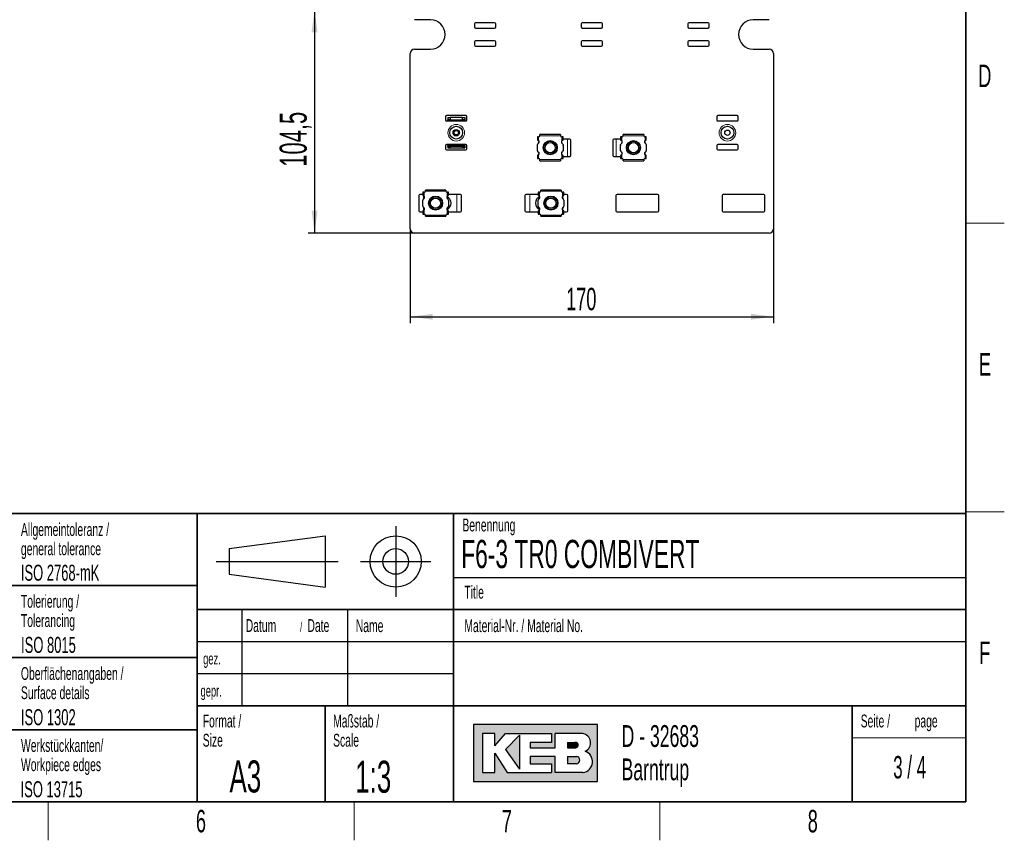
# Paper-space layout 'Blatt3' of a CAD drawing. Header units: millimetres. Extents: x 5 to 418, y 2 to 292.
# Tile 45 of 50: x 260 to 414, y 6 to 134. Entities that reach past the tile are written whole.
import ezdxf

# ---------------------------------------------------------------- set-up
doc = ezdxf.new("R2010")
doc.units = ezdxf.units.MM
doc.layers.add('SLD-0', color=7, linetype='Continuous')
doc.styles.add('SLDTEXTSTYLE0', font='TXT', dxfattribs={"width": 0.605})
doc.styles.add('SLDTEXTSTYLE1', font='TXT', dxfattribs={"width": 0.563})
doc.dimstyles.new('SLDDIMSTYLE0', dxfattribs={"dimtxt": 4.1093098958, "dimasz": 3.5, "dimexe": 0, "dimexo": 0.0625, "dimgap": 1.027327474, "dimtad": 1, "dimlfac": 3, "dimrnd": 1e-09, "dimzin": 12, "dimdsep": 46, "dimtxsty": 'SLDTEXTSTYLE0', "dimsah": 1, "dimcen": 0.09, "dimadec": 0, "dimazin": 3, "dimtfac": 1, "dimtofl": 0, "dimtmove": 0, "dimatfit": 3, "dimfxl": 1, "dimfrac": 2, "dimtolj": 1, "dimtzin": 12, "dimarcsym": 0})
doc.dimstyles.new('SLDDIMSTYLE1', dxfattribs={"dimtxt": 3.5, "dimasz": 3.5, "dimexe": 0, "dimexo": 0.0625, "dimgap": 0.875, "dimtad": 1, "dimlfac": 3, "dimrnd": 1e-09, "dimzin": 12, "dimdsep": 46, "dimtxsty": 'SLDTEXTSTYLE0', "dimsah": 1, "dimcen": 0.09, "dimadec": 0, "dimazin": 3, "dimtfac": 1, "dimtofl": 0, "dimtmove": 0, "dimatfit": 3, "dimfxl": 1, "dimfrac": 2, "dimtolj": 1, "dimtzin": 12, "dimarcsym": 0})

# ---------------------------------------------------------------- blocks, each defined once
blk = doc.blocks.new('_D_17')
at = {"layer": 'SLD-0', "color": 7}
for p, q in [((330.1990084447, 135.5491899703), (305.3388754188, 135.5491899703)), ((306.3388754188, 135.5491899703), (306.3388754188, 100.715856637)), ((321.9490084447, 100.715856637), (305.3388754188, 100.715856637))]:
    blk.add_line(p, q, dxfattribs=at)
for points in [[(306.3388754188, 135.5491899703), (305.8788754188, 132.0491899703), (306.7988754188, 132.0491899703)], [(306.3388754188, 100.715856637), (306.7988754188, 104.215856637), (305.8788754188, 104.215856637)]]:
    blk.add_solid(points, dxfattribs=at)
at = {"layer": 'SLD-0', "color": 7, "insert": (300.8818221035, 111.0769678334), "char_height": 4.2333333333, "attachment_point": 1, "rotation": 90.00000000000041, "style": 'SLDTEXTSTYLE0'}
blk.add_mtext('104,5', dxfattribs=at)
blk = doc.blocks.new('_D_22')
at = {"layer": 'SLD-0', "color": 7}
for p, q in [((321.282341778, 101.3825233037), (321.282341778, 86.678220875)), ((377.9490084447, 101.3825233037), (377.9490084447, 86.678220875)), ((321.282341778, 87.678220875), (377.9490084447, 87.678220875))]:
    blk.add_line(p, q, dxfattribs=at)
for points in [[(321.282341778, 87.678220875), (324.782341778, 87.218220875), (324.782341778, 88.138220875)], [(377.9490084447, 87.678220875), (374.4490084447, 88.138220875), (374.4490084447, 87.218220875)]]:
    blk.add_solid(points, dxfattribs=at)
at = {"layer": 'SLD-0', "color": 7, "insert": (345.605258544, 92.1899581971), "char_height": 3.5, "attachment_point": 1, "style": 'SLDTEXTSTYLE0'}
blk.add_mtext('170', dxfattribs=at)

psp = doc.layouts.new('Blatt3')

# ---------------------------------------------------------------- hatches: boundary and pattern name
at = {"linetype": 'Continuous'}
h = psp.add_hatch(color=7, dxfattribs=at)
h.paths.add_polyline_path([(331.1423676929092, 15.18257760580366), (350.5207896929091, 15.18257760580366), (350.5207896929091, 24.04128480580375), (331.1423676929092, 24.04128480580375)], flags=0)
edge = h.paths.add_edge_path(flags=0)
edge.add_arc((347.9991875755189, 18.26988521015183), 1.720915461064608, -81.72003226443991, 70.17096003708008, ccw=False)
edge.add_line((348.2470169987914, 16.56690822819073), (348.2293995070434, 16.56675060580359))
edge.add_line((348.2293995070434, 16.56675060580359), (343.8767592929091, 16.56675060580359))
edge.add_line((343.8767592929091, 16.56675060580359), (343.8767592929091, 19.05826200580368))
edge.add_line((343.8767592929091, 19.05826200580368), (340.0010748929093, 19.05826200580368))
edge.add_line((340.0010748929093, 19.05826200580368), (340.0010748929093, 17.95092360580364))
edge.add_line((340.0010748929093, 17.95092360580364), (343.3230900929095, 17.95092360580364))
edge.add_line((343.3230900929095, 17.95092360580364), (343.3230900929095, 16.56675060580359))
edge.add_line((343.3230900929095, 16.56675060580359), (336.4022250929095, 16.56675060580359))
edge.add_line((336.4022250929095, 16.56675060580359), (334.4643828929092, 19.61193120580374))
edge.add_line((334.4643828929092, 19.61193120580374), (334.4643828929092, 16.56675060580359))
edge.add_line((334.4643828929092, 16.56675060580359), (332.5265406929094, 16.56675060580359))
edge.add_line((332.5265406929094, 16.56675060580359), (332.5265406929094, 22.65711180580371))
edge.add_line((332.5265406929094, 22.65711180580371), (334.4643828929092, 22.65711180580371))
edge.add_line((334.4643828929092, 22.65711180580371), (334.4643828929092, 20.71926960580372))
edge.add_line((334.4643828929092, 20.71926960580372), (336.1253904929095, 22.65711180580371))
edge.add_line((336.1253904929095, 22.65711180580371), (343.3230900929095, 22.65711180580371))
edge.add_line((343.3230900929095, 22.65711180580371), (343.3230900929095, 21.27293880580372))
edge.add_line((343.3230900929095, 21.27293880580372), (340.0010748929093, 21.27293880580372))
edge.add_line((340.0010748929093, 21.27293880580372), (340.0010748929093, 20.44243500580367))
edge.add_line((340.0010748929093, 20.44243500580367), (343.8767592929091, 20.44243500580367))
edge.add_line((343.8767592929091, 20.44243500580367), (343.8767592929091, 22.65711180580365))
edge.add_line((343.8767592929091, 22.65711180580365), (348.1497422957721, 22.65711180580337))
edge.add_line((348.1497422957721, 22.65711180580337), (348.151741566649, 22.65711180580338))
edge.add_line((348.151741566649, 22.65711180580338), (348.1521661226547, 22.65713246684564))
edge.add_arc((347.9523797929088, 21.20834406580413), 1.462498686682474, -64.4589412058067, 82.1484933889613, ccw=False)
psp.add_hatch(color=7, dxfattribs=at).paths.add_polyline_path([(338.3400672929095, 17.12041980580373), (338.3400672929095, 22.38027720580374), (336.1253904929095, 20.16560040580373)], flags=0)
h = psp.add_hatch(color=7, dxfattribs=at)
edge = h.paths.add_edge_path(flags=0)
edge.add_line((345.8146014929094, 20.44243500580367), (346.974194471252, 20.44243500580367))
edge.add_arc((347.0534490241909, 20.85768690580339), 0.4227474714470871, 259.1945394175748, 460.8054605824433)
edge.add_line((346.9741944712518, 21.27293880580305), (345.8146014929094, 21.27293880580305))
edge.add_line((345.8146014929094, 21.27293880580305), (345.8146014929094, 20.44243500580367))
h = psp.add_hatch(color=7, dxfattribs=at)
edge = h.paths.add_edge_path(flags=0)
edge.add_line((345.8146014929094, 17.95092360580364), (347.1991847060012, 17.95092360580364))
edge.add_arc((347.1991847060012, 18.50459280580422), 0.5536692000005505, 270.0000000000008, 450.0000000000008)
edge.add_line((347.1991847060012, 19.05826200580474), (347.1703327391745, 19.05826200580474))
edge.add_line((347.1703327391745, 19.05826200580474), (345.8146014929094, 19.05826200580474))
edge.add_line((345.8146014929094, 19.05826200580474), (345.8146014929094, 17.95092360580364))

# ---------------------------------------------------------------- linework, layer by layer
at = {"color": 7, "linetype": 'Continuous', "lineweight": 25}
for p, q in [((324.4156751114, 134.015856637), (321.9490084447, 134.015856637)), ((377.282341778, 134.015856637), (374.8156751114, 134.015856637)), ((331.282341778, 133.3825233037), (331.282341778, 132.8825233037)), ((334.4490084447, 133.5491899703), (331.4490084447, 133.5491899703)), ((331.4490084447, 132.715856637), (334.4490084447, 132.715856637)), ((334.6156751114, 132.8825233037), (334.6156751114, 133.3825233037)), ((347.9490084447, 133.3825233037), (347.9490084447, 132.8825233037)), ((351.1156751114, 133.5491899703), (348.1156751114, 133.5491899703)), ((348.1156751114, 132.715856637), (351.1156751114, 132.715856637)), ((351.282341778, 132.8825233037), (351.282341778, 133.3825233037)), ((364.6156751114, 133.3825233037), (364.6156751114, 132.8825233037)), ((367.782341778, 133.5491899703), (364.782341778, 133.5491899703)), ((364.782341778, 132.715856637), (367.782341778, 132.715856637)), ((367.9490084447, 132.8825233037), (367.9490084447, 133.3825233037)), ((334.4490084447, 130.715856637), (331.4490084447, 130.715856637)), ((351.1156751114, 130.715856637), (348.1156751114, 130.715856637)), ((367.782341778, 130.715856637), (364.782341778, 130.715856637)), ((321.9490084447, 129.415856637), (324.4156751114, 129.415856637)), ((331.282341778, 130.5491899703), (331.282341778, 130.0491899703)), ((331.4490084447, 129.8825233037), (334.4490084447, 129.8825233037)), ((334.6156751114, 130.0491899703), (334.6156751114, 130.5491899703)), ((347.9490084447, 130.5491899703), (347.9490084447, 130.0491899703)), ((348.1156751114, 129.8825233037), (351.1156751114, 129.8825233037)), ((351.282341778, 130.0491899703), (351.282341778, 130.5491899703)), ((364.6156751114, 130.5491899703), (364.6156751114, 130.0491899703)), ((364.782341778, 129.8825233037), (367.782341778, 129.8825233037)), ((367.9490084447, 130.0491899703), (367.9490084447, 130.5491899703)), ((374.8156751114, 129.415856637), (377.282341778, 129.415856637)), ((321.282341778, 101.3825233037), (321.282341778, 128.7491899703)), ((377.9490084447, 128.7491899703), (377.9490084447, 101.3825233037)), ((326.782341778, 118.8825233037), (326.782341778, 118.3825233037)), ((329.9490084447, 119.0491899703), (326.9490084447, 119.0491899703)), ((327.1156751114, 118.7491899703), (327.1156751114, 118.415856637)), ((327.1156751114, 118.7491899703), (327.5005752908, 118.7491899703)), ((327.5005752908, 118.415856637), (327.1156751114, 118.415856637)), ((327.1156751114, 118.2491899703), (327.1156751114, 118.415856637)), ((327.5005752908, 118.7491899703), (327.5005752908, 118.415856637)), ((329.3974415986, 118.7491899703), (327.5005752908, 118.7491899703)), ((327.5005752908, 118.415856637), (329.3974415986, 118.415856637)), ((329.3974415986, 118.7491899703), (329.3974415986, 118.415856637)), ((329.3974415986, 118.7491899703), (329.782341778, 118.7491899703)), ((329.782341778, 118.415856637), (329.3974415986, 118.415856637)), ((329.782341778, 118.7491899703), (329.782341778, 118.415856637)), ((329.782341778, 118.415856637), (329.782341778, 118.2491899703)), ((330.1156751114, 118.3825233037), (330.1156751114, 118.8825233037)), ((369.1156751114, 118.8825233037), (369.1156751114, 118.3825233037)), ((372.282341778, 119.0491899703), (369.282341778, 119.0491899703)), ((372.4490084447, 118.3825233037), (372.4490084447, 118.8825233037)), ((326.9490084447, 118.215856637), (329.9490084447, 118.215856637)), ((327.1156751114, 118.2491899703), (327.1156751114, 118.215856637)), ((329.782341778, 118.215856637), (329.782341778, 118.2491899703)), ((369.282341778, 118.215856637), (372.282341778, 118.215856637)), ((341.1156751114, 115.7591899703), (341.1156751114, 115.2473323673)), ((341.307341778, 115.7591899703), (341.1156751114, 115.7591899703)), ((341.307341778, 115.7591899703), (341.3506751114, 115.7591899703)), ((341.5156751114, 115.9241899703), (341.5150689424, 115.9100595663)), ((341.5156751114, 115.9241899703), (341.5156751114, 116.0825233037)), ((344.7156751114, 116.0825233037), (341.5156751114, 116.0825233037)), ((344.7156751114, 116.0825233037), (344.7156751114, 115.9241899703)), ((344.7162812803, 115.9100595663), (344.7156751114, 115.9241899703)), ((344.8806751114, 115.7591899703), (344.9240084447, 115.7591899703)), ((345.1156751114, 115.7591899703), (344.9240084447, 115.7591899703)), ((345.1156751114, 115.2473323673), (345.1156751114, 115.7591899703)), ((346.1656751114, 115.3991899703), (345.1156751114, 115.3991899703)), ((354.1156751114, 115.3991899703), (353.0656751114, 115.3991899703)), ((354.1156751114, 115.7591899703), (354.1156751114, 115.2473323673)), ((354.307341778, 115.7591899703), (354.1156751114, 115.7591899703)), ((354.307341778, 115.7591899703), (354.3506751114, 115.7591899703)), ((354.5156751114, 115.9241899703), (354.5150689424, 115.9100595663)), ((354.5156751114, 115.9241899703), (354.5156751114, 116.0825233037)), ((357.7156751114, 116.0825233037), (354.5156751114, 116.0825233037)), ((357.7156751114, 116.0825233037), (357.7156751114, 115.9241899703)), ((357.7162812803, 115.9100595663), (357.7156751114, 115.9241899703)), ((357.8806751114, 115.7591899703), (357.9240084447, 115.7591899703)), ((358.1156751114, 115.7591899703), (357.9240084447, 115.7591899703)), ((358.1156751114, 115.2473323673), (358.1156751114, 115.7591899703)), ((326.782341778, 114.3825233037), (326.782341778, 113.8825233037)), ((329.9490084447, 114.5491899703), (326.9490084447, 114.5491899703)), ((327.1156751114, 114.5491899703), (327.1156751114, 114.415856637)), ((327.1156751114, 114.2491899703), (327.1156751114, 114.415856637)), ((327.1156751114, 114.2491899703), (327.5005752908, 114.2491899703)), ((327.1156751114, 114.2491899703), (327.1156751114, 114.015856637)), ((327.1156751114, 114.015856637), (327.5005752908, 114.015856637)), ((327.5005752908, 114.2491899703), (327.5005752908, 114.015856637)), ((329.3974415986, 114.2491899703), (327.5005752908, 114.2491899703)), ((327.5005752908, 114.015856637), (329.3974415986, 114.015856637)), ((329.3974415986, 114.2491899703), (329.3974415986, 114.015856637)), ((329.3974415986, 114.2491899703), (329.782341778, 114.2491899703)), ((329.3974415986, 114.015856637), (329.782341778, 114.015856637)), ((329.782341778, 114.415856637), (329.782341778, 114.5491899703)), ((329.782341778, 114.415856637), (329.782341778, 114.2491899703)), ((329.782341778, 114.2491899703), (329.782341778, 114.015856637)), ((330.1156751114, 113.8825233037), (330.1156751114, 114.3825233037)), ((341.1156751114, 113.5601509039), (341.1156751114, 114.5382290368)), ((341.332341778, 115.1150212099), (341.332341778, 114.7833587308)), ((344.8794899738, 114.8174333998), (344.9815002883, 114.7003104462)), ((345.1156751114, 114.5382290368), (345.1156751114, 113.5601509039)), ((346.332341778, 112.865856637), (346.332341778, 115.2325233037)), ((352.8990084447, 115.2325233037), (352.8990084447, 112.865856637)), ((354.1156751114, 113.5601509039), (354.1156751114, 114.5382290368)), ((354.2498499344, 114.7003104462), (354.3518602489, 114.8174333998)), ((357.8990084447, 114.7833587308), (357.8990084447, 115.1150212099)), ((358.1156751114, 114.5382290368), (358.1156751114, 113.5601509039)), ((369.1156751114, 114.3825233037), (369.1156751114, 113.8825233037)), ((372.282341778, 114.5491899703), (369.282341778, 114.5491899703)), ((372.4490084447, 113.8825233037), (372.4490084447, 114.3825233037)), ((326.9490084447, 113.715856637), (329.9490084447, 113.715856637)), ((341.1156751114, 112.8510475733), (341.1156751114, 112.3391899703)), ((341.1156751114, 112.3391899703), (341.307341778, 112.3391899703)), ((341.3506751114, 112.3391899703), (341.307341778, 112.3391899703)), ((341.332341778, 113.3150212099), (341.332341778, 112.9833587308)), ((344.9815002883, 113.3980694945), (344.8794899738, 113.2809465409)), ((344.9240084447, 112.3391899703), (344.8806751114, 112.3391899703)), ((344.9240084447, 112.3391899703), (345.1156751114, 112.3391899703)), ((345.1156751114, 112.3391899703), (345.1156751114, 112.8510475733)), ((345.1156751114, 112.6991899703), (346.1656751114, 112.6991899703)), ((353.0656751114, 112.6991899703), (354.1156751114, 112.6991899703)), ((354.1156751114, 112.8510475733), (354.1156751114, 112.3391899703)), ((354.1156751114, 112.3391899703), (354.307341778, 112.3391899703)), ((354.3518602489, 113.2809465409), (354.2498499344, 113.3980694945)), ((354.3506751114, 112.3391899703), (354.307341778, 112.3391899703)), ((357.9240084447, 112.3391899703), (357.8806751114, 112.3391899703)), ((357.8990084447, 112.9833587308), (357.8990084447, 113.3150212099)), ((357.9240084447, 112.3391899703), (358.1156751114, 112.3391899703)), ((358.1156751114, 112.3391899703), (358.1156751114, 112.8510475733)), ((369.282341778, 113.715856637), (372.282341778, 113.715856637)), ((341.5150689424, 112.1883203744), (341.5156751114, 112.1741899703)), ((341.5156751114, 112.015856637), (341.5156751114, 112.1741899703)), ((341.5156751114, 112.015856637), (344.7156751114, 112.015856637)), ((344.7156751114, 112.1741899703), (344.7162812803, 112.1883203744)), ((344.7156751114, 112.1741899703), (344.7156751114, 112.015856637)), ((354.5150689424, 112.1883203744), (354.5156751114, 112.1741899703)), ((354.5156751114, 112.015856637), (354.5156751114, 112.1741899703)), ((354.5156751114, 112.015856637), (357.7156751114, 112.015856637)), ((357.7156751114, 112.1741899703), (357.7162812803, 112.1883203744)), ((357.7156751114, 112.1741899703), (357.7156751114, 112.015856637)), ((322.6156751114, 106.5825233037), (322.6156751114, 104.215856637)), ((323.232341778, 106.7491899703), (322.782341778, 106.7491899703)), ((323.232341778, 107.1091899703), (323.232341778, 106.5973323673)), ((323.4240084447, 107.1091899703), (323.232341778, 107.1091899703)), ((323.3350254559, 106.0317963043), (323.3990084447, 106.1984952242)), ((323.3990084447, 106.0755831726), (323.3990084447, 106.5213949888)), ((323.4240084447, 107.1091899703), (323.467341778, 107.1091899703)), ((323.632341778, 107.2741899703), (323.6317356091, 107.2600595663)), ((323.632341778, 107.2741899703), (323.632341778, 107.4325233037)), ((326.832341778, 107.4325233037), (323.632341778, 107.4325233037)), ((326.832341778, 107.4325233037), (326.832341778, 107.2741899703)), ((326.832947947, 107.2600595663), (326.832341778, 107.2741899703)), ((326.997341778, 107.1091899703), (327.0406751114, 107.1091899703)), ((327.232341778, 107.1091899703), (327.0406751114, 107.1091899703)), ((327.232341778, 106.5973323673), (327.232341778, 107.1091899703)), ((329.1156751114, 106.7491899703), (327.232341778, 106.7491899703)), ((329.282341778, 104.215856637), (329.282341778, 106.5825233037)), ((339.182341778, 106.5825233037), (339.182341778, 104.215856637)), ((341.232341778, 106.7491899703), (339.3490084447, 106.7491899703)), ((341.232341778, 107.1091899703), (341.232341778, 106.5973323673)), ((341.4240084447, 107.1091899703), (341.232341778, 107.1091899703)), ((341.3350254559, 106.0317963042), (341.4883921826, 106.3782915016)), ((341.4240084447, 107.1091899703), (341.467341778, 107.1091899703)), ((341.632341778, 107.2741899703), (341.6317356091, 107.2600595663)), ((341.632341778, 107.2741899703), (341.632341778, 107.4325233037)), ((344.832341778, 107.4325233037), (341.632341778, 107.4325233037)), ((344.832341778, 107.4325233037), (344.832341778, 107.2741899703)), ((344.832947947, 107.2600595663), (344.832341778, 107.2741899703)), ((344.997341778, 107.1091899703), (345.0406751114, 107.1091899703)), ((345.232341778, 107.1091899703), (345.0406751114, 107.1091899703)), ((345.0656751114, 106.0755831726), (345.0656751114, 106.5200817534)), ((345.232341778, 106.5973323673), (345.232341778, 107.1091899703)), ((345.682341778, 106.7491899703), (345.232341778, 106.7491899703)), ((345.8490084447, 104.215856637), (345.8490084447, 106.5825233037)), ((353.382341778, 106.5825233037), (353.382341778, 104.215856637)), ((359.882341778, 106.7491899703), (353.5490084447, 106.7491899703)), ((360.0490084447, 104.215856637), (360.0490084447, 106.5825233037)), ((369.9490084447, 106.5825233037), (369.9490084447, 104.215856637)), ((376.4490084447, 106.7491899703), (370.1156751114, 106.7491899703)), ((376.6156751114, 104.215856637), (376.6156751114, 106.5825233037)), ((323.232341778, 104.9101509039), (323.232341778, 105.8882290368)), ((323.3990084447, 104.5998847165), (323.3350254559, 104.7665836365)), ((323.3990084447, 104.2782981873), (323.3990084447, 104.7227967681)), ((327.1296581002, 104.7665836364), (326.9762913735, 104.4200884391)), ((327.232341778, 105.8882290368), (327.232341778, 104.9101509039)), ((341.232341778, 104.9101509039), (341.232341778, 105.8882290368)), ((345.1296581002, 104.7665836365), (345.0656751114, 104.5998847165)), ((345.0656751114, 104.2769849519), (345.0656751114, 104.7227967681)), ((345.232341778, 105.8882290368), (345.232341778, 104.9101509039)), ((322.782341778, 104.0491899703), (323.232341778, 104.0491899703)), ((323.232341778, 104.2010475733), (323.232341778, 103.6891899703)), ((323.232341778, 103.6891899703), (323.4240084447, 103.6891899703)), ((323.467341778, 103.6891899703), (323.4240084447, 103.6891899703)), ((323.6317356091, 103.5383203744), (323.632341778, 103.5241899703)), ((323.632341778, 103.365856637), (323.632341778, 103.5241899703)), ((323.632341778, 103.365856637), (326.832341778, 103.365856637)), ((326.832341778, 103.5241899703), (326.832947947, 103.5383203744)), ((326.832341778, 103.5241899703), (326.832341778, 103.365856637)), ((327.0406751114, 103.6891899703), (326.997341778, 103.6891899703)), ((327.0406751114, 103.6891899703), (327.232341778, 103.6891899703)), ((327.232341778, 103.6891899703), (327.232341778, 104.2010475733)), ((327.232341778, 104.0491899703), (329.1156751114, 104.0491899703)), ((339.3490084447, 104.0491899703), (341.232341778, 104.0491899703)), ((341.232341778, 104.2010475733), (341.232341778, 103.6891899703)), ((341.232341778, 103.6891899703), (341.4240084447, 103.6891899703)), ((341.467341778, 103.6891899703), (341.4240084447, 103.6891899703)), ((341.6317356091, 103.5383203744), (341.632341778, 103.5241899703)), ((341.632341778, 103.365856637), (341.632341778, 103.5241899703)), ((341.632341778, 103.365856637), (344.832341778, 103.365856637)), ((344.832341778, 103.5241899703), (344.832947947, 103.5383203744)), ((344.832341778, 103.5241899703), (344.832341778, 103.365856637)), ((345.0406751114, 103.6891899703), (344.997341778, 103.6891899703)), ((345.0406751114, 103.6891899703), (345.232341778, 103.6891899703)), ((345.232341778, 103.6891899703), (345.232341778, 104.2010475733)), ((345.232341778, 104.0491899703), (345.682341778, 104.0491899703)), ((353.5490084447, 104.0491899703), (359.882341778, 104.0491899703)), ((370.1156751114, 104.0491899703), (376.4490084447, 104.0491899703)), ((377.282341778, 100.715856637), (321.9490084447, 100.715856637))]:
    psp.add_line(p, q, dxfattribs=at)
at = {"color": 7, "linetype": 'Continuous', "lineweight": 18}
for p, q in [((329.782341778, 118.2491899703), (327.1156751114, 118.2491899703)), ((341.307341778, 115.1476213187), (341.307341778, 115.7591899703)), ((341.5150689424, 115.9100595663), (344.7162812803, 115.9100595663)), ((344.9240084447, 115.7591899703), (344.9240084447, 115.1476213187)), ((345.7968620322, 112.6991899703), (345.7968620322, 115.3991899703)), ((353.4344881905, 112.6991899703), (353.4344881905, 115.3991899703)), ((354.307341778, 115.1476213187), (354.307341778, 115.7591899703)), ((354.5150689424, 115.9100595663), (357.7162812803, 115.9100595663)), ((357.9240084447, 115.7591899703), (357.9240084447, 115.1476213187)), ((327.1156751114, 114.415856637), (329.782341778, 114.415856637)), ((341.307341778, 112.3391899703), (341.307341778, 112.950758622)), ((344.9240084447, 112.950758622), (344.9240084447, 112.3391899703)), ((354.307341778, 112.3391899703), (354.307341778, 112.950758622)), ((357.9240084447, 112.950758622), (357.9240084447, 112.3391899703)), ((344.7162812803, 112.1883203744), (341.5150689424, 112.1883203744)), ((357.7162812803, 112.1883203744), (354.5150689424, 112.1883203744)), ((323.4240084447, 106.4976213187), (323.4240084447, 107.1091899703)), ((323.6317356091, 107.2600595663), (326.832947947, 107.2600595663)), ((327.0406751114, 107.1091899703), (327.0406751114, 106.4976213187)), ((328.5241605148, 104.0491899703), (328.5241605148, 106.7491899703)), ((339.9405230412, 104.0491899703), (339.9405230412, 106.7491899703)), ((341.4240084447, 106.4976213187), (341.4240084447, 107.1091899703)), ((341.6317356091, 107.2600595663), (344.832947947, 107.2600595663)), ((345.0406751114, 107.1091899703), (345.0406751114, 106.4976213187)), ((323.4240084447, 103.6891899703), (323.4240084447, 104.300758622)), ((326.832947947, 103.5383203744), (323.6317356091, 103.5383203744)), ((327.0406751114, 104.300758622), (327.0406751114, 103.6891899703)), ((341.4240084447, 103.6891899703), (341.4240084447, 104.300758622)), ((344.832947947, 103.5383203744), (341.6317356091, 103.5383203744)), ((345.0406751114, 104.300758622), (345.0406751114, 103.6891899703))]:
    psp.add_line(p, q, dxfattribs=at)
at = {"color": 7, "linetype": 'Continuous', "lineweight": 25, "flags": 128}
for points in [[(326.9762913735, 106.3782915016), (327.0431190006, 106.2483577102), (327.1296581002, 106.0317963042)], [(345.0656751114, 106.1984952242), (345.1264402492, 106.0413667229), (345.1296581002, 106.0317963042)], [(341.4883921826, 104.4200884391), (341.4336649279, 104.5246834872), (341.3350254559, 104.7665836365)]]:
    psp.add_lwpolyline(points, dxfattribs=at)
at = {"color": 7, "linetype": 'Continuous', "lineweight": 18}
for centre in [(328.4490084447, 116.3825233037), (370.782341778, 116.3825233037)]:
    psp.add_circle(centre, 1.291666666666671, dxfattribs=at)
at = {"color": 7, "linetype": 'Continuous', "lineweight": 25}
for centre, radius in [((328.4490084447, 116.3825233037), 1), ((328.4490084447, 116.3825233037), 0.4999999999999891), ((370.782341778, 116.3825233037), 1), ((328.4490084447, 116.3825233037), 0.3333333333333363), ((370.782341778, 116.3825233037), 0.4166666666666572), ((343.1156751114, 114.0491899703), 1.100000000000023), ((343.1156751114, 114.0491899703), 1.000000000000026), ((343.1156751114, 114.0491899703), 0.7954999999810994), ((356.1156751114, 114.0491899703), 1.100000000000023), ((356.1156751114, 114.0491899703), 1.000000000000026), ((356.1156751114, 114.0491899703), 0.7954999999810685), ((325.232341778, 105.3991899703), 1.10000000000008), ((325.232341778, 105.3991899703), 0.9999999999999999), ((325.232341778, 105.3991899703), 0.795499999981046), ((343.232341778, 105.3991899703), 1.100000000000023), ((343.232341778, 105.3991899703), 1.000000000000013), ((343.232341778, 105.3991899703), 0.7954999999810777)]:
    psp.add_circle(centre, radius, dxfattribs=at)
for centre, radius, start, end in [((324.4156751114, 131.715856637), 2.300000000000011, 270, 90), ((374.8156751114, 131.715856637), 2.300000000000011, 90, 270), ((331.4490084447, 133.3825233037), 0.1666666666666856, 90, 180), ((331.4490084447, 132.8825233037), 0.1666666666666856, 180, 270), ((334.4490084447, 133.3825233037), 0.1666666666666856, 0, 90), ((334.4490084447, 132.8825233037), 0.1666666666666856, 270, 0), ((348.1156751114, 133.3825233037), 0.1666666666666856, 90, 180), ((348.1156751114, 132.8825233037), 0.1666666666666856, 180, 270), ((351.1156751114, 133.3825233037), 0.1666666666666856, 0, 90), ((351.1156751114, 132.8825233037), 0.1666666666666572, 270, 0), ((364.782341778, 133.3825233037), 0.1666666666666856, 90, 180), ((364.782341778, 132.8825233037), 0.1666666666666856, 180, 270), ((367.782341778, 133.3825233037), 0.1666666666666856, 0, 90), ((367.782341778, 132.8825233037), 0.1666666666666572, 270, 0), ((331.4490084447, 130.5491899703), 0.1666666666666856, 90, 180), ((334.4490084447, 130.5491899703), 0.1666666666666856, 0, 90), ((348.1156751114, 130.5491899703), 0.1666666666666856, 90, 180), ((351.1156751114, 130.5491899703), 0.1666666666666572, 0, 90), ((364.782341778, 130.5491899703), 0.1666666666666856, 90, 180), ((367.782341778, 130.5491899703), 0.1666666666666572, 0, 90), ((321.9490084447, 128.7491899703), 0.6666666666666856, 90, 180), ((331.4490084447, 130.0491899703), 0.1666666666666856, 180, 270), ((334.4490084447, 130.0491899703), 0.1666666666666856, 270, 0), ((348.1156751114, 130.0491899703), 0.1666666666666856, 180, 270), ((351.1156751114, 130.0491899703), 0.1666666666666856, 270, 0), ((364.782341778, 130.0491899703), 0.1666666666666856, 180, 270), ((367.782341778, 130.0491899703), 0.1666666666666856, 270, 0), ((377.282341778, 128.7491899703), 0.6666666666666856, 0, 90), ((326.9490084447, 118.8825233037), 0.1666666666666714, 90, 180), ((326.9490084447, 118.3825233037), 0.1666666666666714, 180, 270), ((329.9490084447, 118.8825233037), 0.1666666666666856, 0, 90), ((329.9490084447, 118.3825233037), 0.1666666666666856, 270, 360), ((369.282341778, 118.8825233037), 0.1666666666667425, 90, 180), ((369.282341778, 118.3825233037), 0.1666666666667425, 180, 270), ((372.282341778, 118.8825233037), 0.1666666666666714, 0, 90), ((372.282341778, 118.3825233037), 0.1666666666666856, 270, 0), ((341.3506751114, 115.9241899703), 0.1650000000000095, 270, 355.0872399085), ((344.8806751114, 115.9241899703), 0.1650000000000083, 184.9127600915, 270), ((346.1656751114, 115.2325233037), 0.1666666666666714, 0, 90), ((353.0656751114, 115.2325233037), 0.1666666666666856, 90, 180), ((354.3506751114, 115.9241899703), 0.1650000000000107, 270, 355.0872399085), ((357.8806751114, 115.9241899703), 0.1650000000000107, 184.9127600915, 270), ((326.9490084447, 114.3825233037), 0.1666666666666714, 90, 180), ((326.9490084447, 113.8825233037), 0.1666666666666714, 180, 270), ((329.9490084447, 114.3825233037), 0.1666666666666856, 0, 90), ((329.9490084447, 113.8825233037), 0.1666666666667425, 270, 0), ((341.2656751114, 114.5382290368), 0.1500000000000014, 114.0420759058, 180), ((341.082341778, 114.9491899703), 0.2999999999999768, 294.0420759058, 41.4096221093), ((345.1490084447, 114.9491899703), 0.3000000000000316, 138.5903778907, 245.9579240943), ((344.9656751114, 114.5382290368), 0.1499999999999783, 0, 65.9579240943), ((344.1156751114, 114.0491899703), 1.083333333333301, 337.3801350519, 22.6198649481), ((355.1156751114, 114.0491899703), 1.083333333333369, 157.380135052, 202.619864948), ((354.2656751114, 114.5382290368), 0.1500000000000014, 114.0420759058, 180), ((354.082341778, 114.9491899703), 0.2999999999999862, 294.0420759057, 41.4096221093), ((358.1490084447, 114.9491899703), 0.3000000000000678, 138.5903778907, 245.9579240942), ((357.9656751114, 114.5382290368), 0.1500000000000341, 0, 65.9579240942), ((369.282341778, 114.3825233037), 0.1666666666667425, 90, 180), ((369.282341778, 113.8825233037), 0.1666666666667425, 180, 270), ((372.282341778, 114.3825233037), 0.1666666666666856, 0, 90), ((372.282341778, 113.8825233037), 0.1666666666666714, 270, 0), ((341.2656751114, 113.5601509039), 0.1500000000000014, 180, 245.9579240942), ((341.082341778, 113.1491899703), 0.3000000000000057, 318.5903778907, 65.9579240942), ((341.3506751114, 112.1741899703), 0.1650000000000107, 4.9127600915, 90), ((344.8806751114, 112.1741899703), 0.164999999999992, 90, 175.0872399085), ((345.1490084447, 113.1491899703), 0.3000000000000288, 114.0420759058, 221.4096221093), ((344.9656751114, 113.5601509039), 0.1500000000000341, 294.0420759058, 0), ((346.1656751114, 112.865856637), 0.1666666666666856, 270, 0), ((353.0656751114, 112.865856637), 0.1666666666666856, 180, 270), ((354.2656751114, 113.5601509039), 0.1499999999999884, 180, 245.9579240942), ((354.082341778, 113.1491899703), 0.3000000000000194, 318.5903778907, 65.9579240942), ((354.3506751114, 112.1741899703), 0.1650000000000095, 4.9127600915, 90), ((357.8806751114, 112.1741899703), 0.1650000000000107, 90, 175.0872399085), ((358.1490084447, 113.1491899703), 0.3000000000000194, 114.0420759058, 221.4096221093), ((357.9656751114, 113.5601509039), 0.1500000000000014, 294.0420759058, 0), ((322.782341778, 106.5825233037), 0.1666666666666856, 90, 180), ((323.1990084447, 106.2991899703), 0.3000000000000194, 294.0420759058, 41.4096221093), ((323.467341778, 107.2741899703), 0.1650000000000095, 270, 355.0872399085), ((326.997341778, 107.2741899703), 0.1650000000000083, 184.9127600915, 270), ((327.2656751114, 106.2991899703), 0.30000000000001, 138.5903778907, 245.9579240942), ((326.5656751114, 105.3991899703), 1.083333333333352, 292.6443695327, 67.3556304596), ((329.1156751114, 106.5825233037), 0.1666666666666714, 0, 90), ((339.3490084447, 106.5825233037), 0.1666666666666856, 90, 180), ((341.8990084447, 105.3991899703), 1.083333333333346, 112.6443695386, 247.3556304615), ((341.1990084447, 106.2991899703), 0.2999999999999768, 294.0420759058, 41.4096221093), ((341.467341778, 107.2741899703), 0.1650000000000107, 270, 355.0872399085), ((344.997341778, 107.2741899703), 0.164999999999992, 184.9127600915, 270), ((345.2656751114, 106.2991899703), 0.3000000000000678, 138.5903778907, 245.9579240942), ((345.682341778, 106.5825233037), 0.1666666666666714, 0, 90), ((353.5490084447, 106.5825233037), 0.1666666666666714, 90, 180), ((359.882341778, 106.5825233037), 0.1666666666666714, 0, 90), ((370.1156751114, 106.5825233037), 0.1666666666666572, 90, 180), ((376.4490084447, 106.5825233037), 0.1666666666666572, 0, 90), ((323.382341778, 105.8882290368), 0.1500000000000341, 114.0420759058, 180), ((323.382341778, 104.9101509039), 0.1500000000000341, 180, 245.9579240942), ((323.1990084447, 104.4991899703), 0.3000000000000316, 318.5903778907, 65.9579240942), ((327.2656751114, 104.4991899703), 0.3000000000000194, 114.0420759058, 221.4096221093), ((327.082341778, 105.8882290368), 0.1500000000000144, 0, 65.9579240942), ((327.082341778, 104.9101509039), 0.1500000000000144, 294.0420759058, 0), ((341.382341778, 105.8882290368), 0.1500000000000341, 114.0420759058, 180), ((341.382341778, 104.9101509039), 0.1500000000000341, 180, 245.9579240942), ((341.1990084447, 104.4991899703), 0.2999999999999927, 318.5903778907, 65.9579240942), ((345.2656751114, 104.4991899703), 0.3000000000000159, 114.0420759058, 221.4096221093), ((345.082341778, 105.8882290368), 0.1500000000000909, 0, 65.9579240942), ((345.082341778, 104.9101509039), 0.1500000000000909, 294.0420759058, 0), ((322.782341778, 104.215856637), 0.1666666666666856, 180, 270), ((323.467341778, 103.5241899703), 0.1650000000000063, 4.9127600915, 90), ((326.997341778, 103.5241899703), 0.1650000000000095, 90, 175.0872399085), ((329.1156751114, 104.215856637), 0.1666666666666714, 270, 0), ((339.3490084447, 104.215856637), 0.1666666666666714, 180, 270), ((341.467341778, 103.5241899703), 0.1650000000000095, 4.9127600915, 90), ((344.997341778, 103.5241899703), 0.1650000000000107, 90, 175.0872399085), ((345.682341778, 104.215856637), 0.1666666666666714, 270, 0), ((353.5490084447, 104.215856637), 0.1666666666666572, 180, 270), ((359.882341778, 104.215856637), 0.1666666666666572, 270, 0), ((370.1156751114, 104.215856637), 0.1666666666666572, 180, 270), ((376.4490084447, 104.215856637), 0.1666666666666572, 270, 0), ((321.9490084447, 101.3825233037), 0.6666666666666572, 180, 270), ((377.282341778, 101.3825233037), 0.6666666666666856, 270, 0)]:
    psp.add_arc(centre, radius, start, end, dxfattribs=at)
for points, knots in [([(341.1156751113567, 115.247332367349), (341.1161712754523, 115.2472790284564), (341.1171777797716, 115.2471708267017), (341.1252751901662, 115.2461641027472), (341.1380790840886, 115.2440972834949), (341.1552774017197, 115.2404139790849), (341.1762721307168, 115.2344244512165), (341.1992633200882, 115.2258734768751), (341.2235264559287, 115.2143526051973), (341.2475752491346, 115.2001434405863), (341.2712152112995, 115.1828595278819), (341.2912351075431, 115.1651507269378), (341.3026868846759, 115.1526873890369), (341.3073417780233, 115.1476213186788)], [0, 0, 0, 0, 0.095447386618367, 0.1936218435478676, 0.2890814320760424, 0.3874285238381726, 0.4805669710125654, 0.5767182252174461, 0.6649293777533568, 0.755645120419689, 0.8454197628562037, 0.937166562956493, 1, 1, 1, 1]), ([(344.9240084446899, 115.1476213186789), (344.9407037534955, 115.1641317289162), (344.9742101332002, 115.1972670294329), (345.0314991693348, 115.2269599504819), (345.0769573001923, 115.2412780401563), (345.1089595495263, 115.2467169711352), (345.1133274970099, 115.247117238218), (345.1156751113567, 115.247332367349)], [0, 0, 0, 0, 0.213691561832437, 0.4288648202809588, 0.6133709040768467, 0.7922007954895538, 1, 1, 1, 1]), ([(354.1156751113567, 115.247332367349), (354.1161712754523, 115.2472790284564), (354.1171777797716, 115.2471708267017), (354.1252751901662, 115.2461641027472), (354.1380790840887, 115.2440972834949), (354.1552774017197, 115.2404139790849), (354.1762721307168, 115.2344244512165), (354.1992633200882, 115.2258734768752), (354.2235264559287, 115.2143526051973), (354.2475752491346, 115.2001434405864), (354.2712152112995, 115.1828595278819), (354.2912351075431, 115.1651507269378), (354.3026868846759, 115.152687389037), (354.3073417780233, 115.1476213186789)], [0, 0, 0, 0, 0.095447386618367, 0.1936218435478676, 0.2890814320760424, 0.3874285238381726, 0.4805669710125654, 0.5767182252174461, 0.6649293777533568, 0.755645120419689, 0.8454197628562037, 0.937166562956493, 1, 1, 1, 1]), ([(357.9240084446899, 115.1476213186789), (357.9407037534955, 115.1641317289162), (357.9742101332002, 115.1972670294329), (358.0314991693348, 115.2269599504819), (358.0769573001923, 115.2412780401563), (358.1089595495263, 115.2467169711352), (358.1133274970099, 115.2471172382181), (358.1156751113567, 115.247332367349)], [0, 0, 0, 0, 0.213691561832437, 0.4288648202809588, 0.6133709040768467, 0.7922007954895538, 1, 1, 1, 1]), ([(341.3073417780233, 112.9507586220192), (341.2906464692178, 112.9342482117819), (341.2571400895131, 112.9011129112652), (341.1998510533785, 112.8714199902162), (341.154392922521, 112.8571019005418), (341.1223906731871, 112.8516629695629), (341.1180227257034, 112.85126270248), (341.1156751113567, 112.8510475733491)], [0, 0, 0, 0, 0.2136915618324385, 0.4288648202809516, 0.6133709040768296, 0.7922007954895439, 1, 1, 1, 1]), ([(345.1156751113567, 112.851047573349), (345.1136227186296, 112.8512401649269), (345.109516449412, 112.8516254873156), (345.0777414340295, 112.8568398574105), (345.03308503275, 112.8708346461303), (344.9831172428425, 112.8970589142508), (344.946739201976, 112.9260558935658), (344.9286650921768, 112.9456979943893), (344.92400844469, 112.9507586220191)], [0, 0, 0, 0, 0.1935722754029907, 0.387284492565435, 0.5764332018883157, 0.7553252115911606, 0.9369615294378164, 1, 1, 1, 1]), ([(354.3073417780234, 112.9507586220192), (354.2906464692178, 112.9342482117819), (354.2571400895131, 112.9011129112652), (354.1998510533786, 112.8714199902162), (354.154392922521, 112.8571019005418), (354.1223906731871, 112.8516629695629), (354.1180227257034, 112.85126270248), (354.1156751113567, 112.8510475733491)], [0, 0, 0, 0, 0.2136915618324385, 0.4288648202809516, 0.6133709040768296, 0.7922007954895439, 1, 1, 1, 1]), ([(358.1156751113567, 112.851047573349), (358.1136227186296, 112.8512401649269), (358.109516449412, 112.8516254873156), (358.0777414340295, 112.8568398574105), (358.0330850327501, 112.8708346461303), (357.9831172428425, 112.8970589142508), (357.946739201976, 112.9260558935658), (357.9286650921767, 112.9456979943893), (357.92400844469, 112.9507586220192)], [0, 0, 0, 0, 0.1935722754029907, 0.387284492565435, 0.5764332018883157, 0.7553252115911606, 0.9369615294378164, 1, 1, 1, 1]), ([(323.2323417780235, 106.5973323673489), (323.2343941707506, 106.597139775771), (323.2385004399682, 106.5967544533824), (323.2702754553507, 106.5915400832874), (323.3149318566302, 106.5775452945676), (323.3648996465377, 106.5513210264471), (323.4012776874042, 106.5223240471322), (323.4193517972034, 106.5026819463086), (323.4240084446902, 106.4976213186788)], [0, 0, 0, 0, 0.1935722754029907, 0.387284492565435, 0.5764332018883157, 0.7553252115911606, 0.9369615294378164, 1, 1, 1, 1]), ([(327.0406751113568, 106.4976213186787), (327.0573704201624, 106.514131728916), (327.090876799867, 106.5472670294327), (327.1481658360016, 106.5769599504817), (327.1936239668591, 106.5912780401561), (327.2256262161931, 106.596716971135), (327.2299941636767, 106.5971172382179), (327.2323417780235, 106.5973323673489)], [0, 0, 0, 0, 0.2136915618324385, 0.4288648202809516, 0.6133709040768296, 0.7922007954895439, 1, 1, 1, 1]), ([(341.2323417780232, 106.5973323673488), (341.2328379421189, 106.5972790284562), (341.2338444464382, 106.5971708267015), (341.2419418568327, 106.596164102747), (341.2547457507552, 106.5940972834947), (341.2719440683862, 106.5904139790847), (341.2929387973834, 106.5844244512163), (341.3159299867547, 106.5758734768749), (341.3401931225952, 106.5643526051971), (341.3642419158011, 106.5501434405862), (341.3878818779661, 106.5328595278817), (341.4079017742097, 106.5151507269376), (341.4193535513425, 106.5026873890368), (341.4240084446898, 106.4976213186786)], [0, 0, 0, 0, 0.095447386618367, 0.1936218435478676, 0.2890814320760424, 0.3874285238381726, 0.4805669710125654, 0.5767182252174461, 0.6649293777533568, 0.755645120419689, 0.8454197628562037, 0.937166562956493, 1, 1, 1, 1]), ([(345.0406751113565, 106.4976213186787), (345.0573704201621, 106.514131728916), (345.0908767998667, 106.5472670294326), (345.1481658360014, 106.5769599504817), (345.1936239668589, 106.5912780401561), (345.2256262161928, 106.596716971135), (345.2299941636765, 106.5971172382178), (345.2323417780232, 106.5973323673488)], [0, 0, 0, 0, 0.213691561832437, 0.4288648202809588, 0.6133709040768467, 0.7922007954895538, 1, 1, 1, 1]), ([(323.4240084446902, 104.300758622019), (323.4073131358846, 104.2842482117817), (323.37380675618, 104.2511129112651), (323.3165177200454, 104.2214199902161), (323.2710595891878, 104.2071019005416), (323.2390573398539, 104.2016629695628), (323.2346893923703, 104.2012627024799), (323.2323417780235, 104.2010475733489)], [0, 0, 0, 0, 0.213691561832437, 0.4288648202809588, 0.6133709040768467, 0.7922007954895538, 1, 1, 1, 1]), ([(327.2323417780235, 104.2010475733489), (327.2318456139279, 104.2011009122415), (327.2308391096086, 104.2012091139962), (327.2227416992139, 104.2022158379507), (327.2099378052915, 104.204282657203), (327.1927394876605, 104.207965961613), (327.1717447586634, 104.2139554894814), (327.148753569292, 104.2225064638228), (327.1244904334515, 104.2340273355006), (327.1004416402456, 104.2482365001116), (327.0768016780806, 104.265520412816), (327.0567817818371, 104.2832292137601), (327.0453300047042, 104.295692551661), (327.0406751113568, 104.3007586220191)], [0, 0, 0, 0, 0.095447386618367, 0.1936218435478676, 0.2890814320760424, 0.3874285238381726, 0.4805669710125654, 0.5767182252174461, 0.6649293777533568, 0.755645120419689, 0.8454197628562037, 0.937166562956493, 1, 1, 1, 1]), ([(341.4240084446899, 104.300758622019), (341.4073131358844, 104.2842482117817), (341.3738067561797, 104.251112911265), (341.3165177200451, 104.221419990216), (341.2710595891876, 104.2071019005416), (341.2390573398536, 104.2016629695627), (341.2346893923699, 104.2012627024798), (341.2323417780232, 104.2010475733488)], [0, 0, 0, 0, 0.2136915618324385, 0.4288648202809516, 0.6133709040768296, 0.7922007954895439, 1, 1, 1, 1]), ([(345.2323417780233, 104.2010475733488), (345.2302893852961, 104.2012401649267), (345.2261831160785, 104.2016254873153), (345.194408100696, 104.2068398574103), (345.1497516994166, 104.22083464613), (345.099783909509, 104.2470589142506), (345.0634058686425, 104.2760558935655), (345.0453317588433, 104.2956979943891), (345.0406751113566, 104.300758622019)], [0, 0, 0, 0, 0.193572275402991, 0.3872844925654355, 0.5764332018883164, 0.7553252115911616, 0.9369615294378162, 1, 1, 1, 1])]:
    psp.add_open_spline(points, degree=3, knots=knots, dxfattribs=at)
at = {"layer": 'SLD-0', "lineweight": 35}
for p, q in [((408, 12), (408, 282.5)), ((135, 57), (408, 57)), ((288, 57), (288, 12)), ((328, 57.0000000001), (328, 12)), ((408, 57), (408, 12)), ((259, 45.75), (288, 45.75)), ((408, 42), (288, 42)), ((259, 34.5), (288, 34.5)), ((288, 27), (408, 27)), ((308, 27), (308, 12)), ((390.2572074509, 27), (390.2572074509, 12)), ((259, 23.25), (288, 23.25)), ((26, 12), (408, 12)), ((135, 12), (408, 12))]:
    psp.add_line(p, q, dxfattribs=at)
at = {"layer": 'SLD-0', "lineweight": 18}
for p, q in [((408, 102.25), (414, 102.25)), ((408, 57.25), (414, 57.25)), ((390.2572074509, 22), (408, 22)), ((264.75, 6), (264.75, 12)), ((312.5, 6), (312.5, 12)), ((360.25, 6), (360.25, 12))]:
    psp.add_line(p, q, dxfattribs=at)
at = {"layer": 'SLD-0'}
for p, q in [((319, 55), (319, 44)), ((293, 51.5), (308, 53.5)), ((308, 53.5), (308, 45.5)), ((293, 51.5), (293, 47.5)), ((291, 49.5), (310, 49.5)), ((313.5, 49.5), (324.5, 49.5)), ((293, 47.5), (308, 45.5)), ((328, 47.0000000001), (408, 47.0000000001)), ((295, 42), (295, 27)), ((311.5, 42), (311.5, 27)), ((288, 37), (408, 37)), ((288, 32), (328, 32)), ((348.1497422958, 22.6571118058), (348.1517415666, 22.6571118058)), ((348.1517415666, 22.6571118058), (348.1521661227, 22.6571324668)), ((348.229399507, 16.5667506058), (348.2470169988, 16.5669082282))]:
    psp.add_line(p, q, dxfattribs=at)
at = {"layer": 'SLD-0', "linetype": 'Continuous'}
for p, q in [((350.5207896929, 24.0412848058), (331.1423676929, 24.0412848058)), ((331.1423676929, 24.0412848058), (331.1423676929, 15.1825776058)), ((350.5207896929, 15.1825776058), (350.5207896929, 24.0412848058)), ((334.4643828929, 22.6571118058), (332.5265406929, 22.6571118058)), ((332.5265406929, 22.6571118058), (332.5265406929, 16.5667506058)), ((334.4643828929, 20.7192696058), (336.1253904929, 22.6571118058)), ((334.4643828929, 20.7192696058), (334.4643828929, 22.6571118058)), ((336.1253904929, 22.6571118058), (343.3230900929, 22.6571118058)), ((338.3400672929, 22.3802772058), (336.1253904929, 20.1656004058)), ((338.3400672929, 22.3802772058), (338.3400672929, 17.1204198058)), ((343.3230900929, 22.6571118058), (343.3230900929, 21.2729388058)), ((348.1497422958, 22.6571118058), (343.8767592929, 22.6571118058)), ((343.8767592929, 20.4424350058), (343.8767592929, 22.6571118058)), ((348.1497422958, 22.6571118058), (348.1517415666, 22.6571118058)), ((348.1517415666, 22.6571118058), (348.1521661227, 22.6571324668)), ((336.1253904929, 20.1656004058), (338.3400672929, 17.1204198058)), ((340.0010748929, 21.2729388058), (340.0010748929, 20.4424350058)), ((343.3230900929, 21.2729388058), (340.0010748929, 21.2729388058)), ((340.0010748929, 20.4424350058), (343.8767592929, 20.4424350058)), ((345.8146014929, 21.2729388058), (346.9741944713, 21.2729388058)), ((345.8146014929, 21.2729388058), (345.8146014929, 20.4424350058)), ((345.8146014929, 20.4424350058), (346.9741944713, 20.4424350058)), ((334.4643828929, 16.5667506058), (334.4643828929, 19.6119312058)), ((334.4643828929, 19.6119312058), (336.4022250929, 16.5667506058)), ((340.0010748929, 19.0582620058), (340.0010748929, 17.9509236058)), ((343.8767592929, 19.0582620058), (340.0010748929, 19.0582620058)), ((343.8767592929, 16.5667506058), (343.8767592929, 19.0582620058)), ((345.8146014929, 19.0582620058), (347.199184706, 19.0582620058)), ((345.8146014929, 19.0582620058), (345.8146014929, 17.9509236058)), ((347.1703327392, 19.0582620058), (347.199184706, 19.0582620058)), ((340.0010748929, 17.9509236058), (343.3230900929, 17.9509236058)), ((343.3230900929, 17.9509236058), (343.3230900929, 16.5667506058)), ((347.199184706, 17.9509236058), (345.8146014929, 17.9509236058)), ((332.5265406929, 16.5667506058), (334.4643828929, 16.5667506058)), ((336.4022250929, 16.5667506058), (343.3230900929, 16.5667506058)), ((348.229399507, 16.5667506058), (343.8767592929, 16.5667506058)), ((348.229399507, 16.5667506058), (348.2470169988, 16.5669082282)), ((331.1423676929, 15.1825776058), (350.5207896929, 15.1825776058))]:
    psp.add_line(p, q, dxfattribs=at)
at = {"layer": 'SLD-0'}
for radius in [3.999999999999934, 1.999999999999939]:
    psp.add_circle((319, 49.5), radius, dxfattribs=at)
at = {"layer": 'SLD-0', "linetype": 'Continuous'}
for centre, radius, start, end in [((347.9523797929, 21.2083440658), 1.462498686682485, 295.5410587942, 82.1484933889), ((347.0534490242, 20.8576869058), 0.4227474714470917, 259.1945394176, 100.8054605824), ((347.199184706, 18.5045928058), 0.5536692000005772, 270, 90), ((347.9991875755, 18.2698852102), 1.720915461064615, 278.2799677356, 70.1709600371)]:
    psp.add_arc(centre, radius, start, end, dxfattribs=at)

# ---------------------------------------------------------------- texts
at = {"layer": 'SLD-0'}
for s, insert, char_height, attachment_point, style in [('D', (410.9596929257, 127.0010772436), 3.5, 2, 'SLDTEXTSTYLE0'), ('E', (410.9815679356, 82.0010772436), 3.5, 2, 'SLDTEXTSTYLE0'), ('Allgemeintoleranz /', (260.5043854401, 55.4784419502), 2, 1, 'SLDTEXTSTYLE0'), ('Benennung', (329.4092408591, 56.1865848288), 2, 1, 'SLDTEXTSTYLE0'), ('general tolerance', (260.5043854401, 52.4784419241), 2, 1, 'SLDTEXTSTYLE0'), ('F6-3 TR0 COMBIVERT', (329.222041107, 52.8643539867), 4.4, 1, 'SLDTEXTSTYLE0'), ('ISO 2768-mK', (260.4940938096, 48.9932287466), 2.5, 1, 'SLDTEXTSTYLE0'), ('Title', (329.7169273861, 45.7051426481), 2, 1, 'SLDTEXTSTYLE0'), ('Tolerierung /', (260.5022836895, 44.2785453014), 2, 1, 'SLDTEXTSTYLE0'), ('Tolerancing', (260.5022836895, 41.2785452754), 2, 1, 'SLDTEXTSTYLE0'), ('Datum', (295.5861619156, 40.5042457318), 2, 1, 'SLDTEXTSTYLE0'), ('/', (304.0691478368, 40.0041563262), 1.5, 1, 'SLDTEXTSTYLE0'), ('Date', (305.2253980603, 40.5042457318), 2, 1, 'SLDTEXTSTYLE0'), ('Name', (312.770034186, 40.4793879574), 2, 1, 'SLDTEXTSTYLE0'), ('Material-Nr. / Material No.', (329.7169273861, 40.4793879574), 2, 1, 'SLDTEXTSTYLE0'), ('ISO 8015', (260.5277662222, 37.732972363), 2.5, 1, 'SLDTEXTSTYLE0'), ('F', (410.9536166, 37.0010772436), 3.5, 2, 'SLDTEXTSTYLE0'), ('gez.', (288.9470592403, 35.2328921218), 1.8, 1, 'SLDTEXTSTYLE0'), ('Oberflächenangaben /', (260.5027641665, 33.0232290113), 2, 1, 'SLDTEXTSTYLE0'), ('Surface details', (260.5027641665, 30.0232289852), 2, 1, 'SLDTEXTSTYLE0'), ('gepr.', (288.5445949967, 30.2118970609), 1.8, 1, 'SLDTEXTSTYLE0'), ('ISO 1302', (260.5038336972, 26.4529504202), 2.5, 1, 'SLDTEXTSTYLE0'), ('Format /', (288.8790098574, 25.606905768), 2, 1, 'SLDTEXTSTYLE0'), ('Maßstab /', (309.2314641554, 25.6069055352), 2, 1, 'SLDTEXTSTYLE0'), ('Seite /', (391.5827404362, 25.611128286), 2, 1, 'SLDTEXTSTYLE0'), ('page', (399.9962824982, 25.6114133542), 2, 1, 'SLDTEXTSTYLE0'), ('D - 32683', (354.2591907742, 23.9656567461), 3.4, 1, 'SLDTEXTSTYLE0'), ('Werkstückkanten/', (260.5090753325, 21.7906368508), 2, 1, 'SLDTEXTSTYLE0'), ('Size', (288.8790098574, 22.6069057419), 2, 1, 'SLDTEXTSTYLE0'), ('Scale', (309.2314641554, 22.6069055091), 2, 1, 'SLDTEXTSTYLE0'), ('Workpiece edges', (260.5090753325, 18.7906368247), 2, 1, 'SLDTEXTSTYLE0'), ('A3', (293.0566699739, 18.4626222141), 5, 1, 'SLDTEXTSTYLE0'), ('1:3', (312.6833009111, 18.426931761), 5, 1, 'SLDTEXTSTYLE0'), ('Barntrup', (354.2591907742, 18.765656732), 3.4, 1, 'SLDTEXTSTYLE0'), ('3 / 4', (399.2225360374, 19.1523676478), 3.5, 2, 'SLDTEXTSTYLE1'), ('ISO 13715', (260.4472726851, 15.2160422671), 2.5, 1, 'SLDTEXTSTYLE0'), ('6', (288.6027123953, 10.7429955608), 3.5, 2, 'SLDTEXTSTYLE0'), ('8', (384.1027123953, 10.7429955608), 3.5, 2, 'SLDTEXTSTYLE0'), ('7', (336.3527123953, 10.7429955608), 3.5, 2, 'SLDTEXTSTYLE0')]:
    psp.add_mtext(s, dxfattribs=dict(at, insert=insert, char_height=char_height, attachment_point=attachment_point, style=style))

# ---------------------------------------------------------------- dimensions: what is measured, and where the dimension line sits
at = {"layer": 'SLD-0', "color": 7}
dim = psp.add_linear_dim(base=(306.3388754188, 100.715856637), p1=(330.1990084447, 135.5491899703), p2=(321.9490084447, 100.715856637), angle=90, dimstyle='SLDDIMSTYLE0', dxfattribs=at)
dim.commit()
dim.dimension.update_dxf_attribs({"geometry": '_D_17', "text_midpoint": (306.3388754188, 118.1325233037), "dimtype": 160})
dim = psp.add_linear_dim(base=(377.9490084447, 87.678220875), p1=(321.282341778, 101.3825233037), p2=(377.9490084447, 101.3825233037), dimstyle='SLDDIMSTYLE1', dxfattribs=at)
dim.commit()
dim.dimension.update_dxf_attribs({"geometry": '_D_22', "text_midpoint": (349.6156751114, 87.678220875), "dimtype": 160})

doc.saveas('drawing.dxf')
